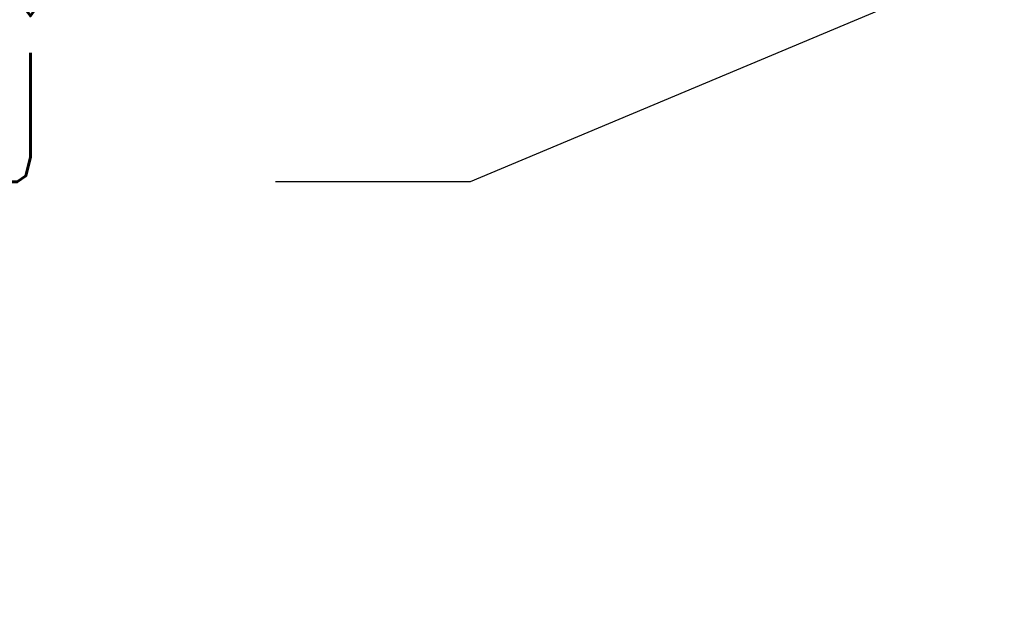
# Model space of a CAD drawing. Header units: millimetres. Extents: x 294088 to 335272, y 35511 to 100072.
# Tile 4 of 7: x 306955 to 308479, y 47520 to 48430. Entities that reach past the tile are written whole.
import ezdxf
from ezdxf import colors
from ezdxf.entities.mleader import LeaderData, LeaderLine
from ezdxf.math import Vec2, Vec3

# ---------------------------------------------------------------- set-up
doc = ezdxf.new("R2010")
doc.units = ezdxf.units.MM
doc.layers.add('_B_OPIS', color=221, linetype='Continuous', lineweight=25)
doc.styles.add('STYL1', font='SIMPLEX.SHX', dxfattribs={"width": 0.8})

msp = doc.modelspace()

# ---------------------------------------------------------------- leaders
at = {"layer": '_B_OPIS'}
ml = msp.add_multileader_mtext('Standard', dxfattribs=at)
ml.set_content('{\\Fsimplex.shx|c1;Zaw. odcinające w szafce zaworowej \\Pzw:zaw.odc.DN15\\Pcw:}zaw.odc.DN15', color=256, style='STYL1')
ml.set_leader_properties(color=256)
ml.build(insert=Vec2(0, 0))
ml.multileader.update_dxf_attribs({"has_text_frame": 1, "text_left_attachment_type": 2, "text_right_attachment_type": 2, "text_top_attachment_type": 0, "text_bottom_attachment_type": 0, "dogleg_length": 0.1, "arrow_head_size": 5})
ctx = ml.context
ctx.base_point, ctx.char_height, ctx.arrow_head_size, ctx.landing_gap_size, ctx.plane_origin, ctx.plane_x_axis, ctx.plane_y_axis = Vec3(305086.3859940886, 48179.10712736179), 200, 5, 20, Vec3(315889.811758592, 49443.97462163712), Vec3(1, 9.797174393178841e-16), Vec3(-9.797174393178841e-16, 1)
ctx.left_attachment, ctx.right_attachment = 2, 2
notes = []
notes.append((ctx, [(0, (1, 1, 0), (307652.2626728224, 48179.10712736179), (-1, -9.797174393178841e-16), 301.1147739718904, [(0, [(309696.4450375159, 49036.83077049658)], 256, [])])]))
ctx.mtext.insert, ctx.mtext.text_direction, ctx.mtext.rotation, ctx.mtext.width, ctx.mtext.flow_direction = Vec3(305106.3859940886, 48779.10712736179), Vec3(1, 9.797174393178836e-16), 9.797174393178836e-16, 2933.565495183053, 5
for ctx, leaders in notes:
    for number, flags, end, landing, length, lines in leaders:
        leader = LeaderData()
        leader.index, (leader.has_last_leader_line, leader.has_dogleg_vector, leader.attachment_direction) = number, flags
        leader.last_leader_point, leader.dogleg_vector, leader.dogleg_length = Vec3(end), Vec3(landing), length
        for number, points, colour, breaks in lines:
            line = LeaderLine()
            line.index, line.vertices, line.color, line.breaks = number, Vec3.list(points), colors.encode_raw_color(colour), breaks
            leader.lines.append(line)
        ctx.leaders.append(leader)

doc.saveas('drawing.dxf')
